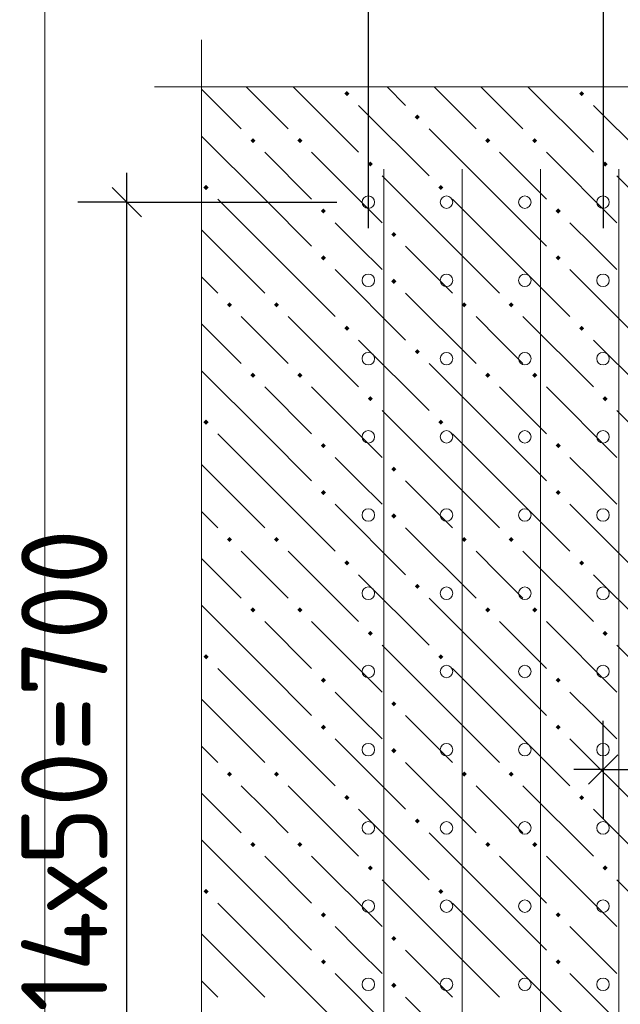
# Model space of a CAD drawing. Header units: millimetres. Extents: x 0 to 50400, y 0 to 35640.
# Tile 10 of 52: x 4800 to 6642, y 13750 to 16771. Entities that reach past the tile are written whole.
import ezdxf

# ---------------------------------------------------------------- set-up
doc = ezdxf.new("R2010")
doc.units = ezdxf.units.MM
doc.layers.add('Standard', color=7, linetype='Continuous', lineweight=25)
doc.layers.add('ЖБ Перекрытие верхний уровень', color=7, linetype='Continuous', lineweight=35)
doc.layers.add('Вспомогательная арматура', color=7, linetype='Continuous', lineweight=18, true_color=0x656565)
doc.layers.add('Поперечная арматура', color=7, linetype='Continuous', lineweight=18, true_color=0x5a2814)
doc.layers.add('Размерная выноска', color=7, linetype='Continuous')
doc.styles.add('ISOCPEUR', font='txt')

msp = doc.modelspace()

# ---------------------------------------------------------------- hatches: boundary and pattern name
at = {"layer": 'ЖБ Перекрытие верхний уровень', "linetype": 'Continuous', "lineweight": 18, "transparency": 33554687}
for points in [[(5795.9, 16544.3), (5803.7, 16552.1), (5811.5, 16544.3), (5803.7, 16536.5)], [(6515.9, 16544.3), (6523.7, 16552.1), (6531.5, 16544.3), (6523.7, 16536.5)], [(6011.9, 16472.3), (6019.7, 16480.1), (6027.5, 16472.3), (6019.7, 16464.5)], [(5507.9, 16400.3), (5515.7, 16408.1), (5523.5, 16400.3), (5515.7, 16392.5)], [(5651.9, 16400.3), (5659.7, 16408.1), (5667.5, 16400.3), (5659.7, 16392.5)], [(6227.9, 16400.3), (6235.7, 16408.1), (6243.5, 16400.3), (6235.7, 16392.5)], [(6371.9, 16400.3), (6379.7, 16408.1), (6387.5, 16400.3), (6379.7, 16392.5)], [(5867.9, 16328.3), (5875.7, 16336.1), (5883.5, 16328.3), (5875.7, 16320.5)], [(6587.9, 16328.3), (6595.7, 16336.1), (6603.5, 16328.3), (6595.7, 16320.5)], [(5363.9, 16256.3), (5371.7, 16264.1), (5379.5, 16256.3), (5371.7, 16248.5)], [(6083.9, 16256.3), (6091.7, 16264.1), (6099.5, 16256.3), (6091.7, 16248.5)], [(5723.9, 16184.3), (5731.7, 16192.1), (5739.5, 16184.3), (5731.7, 16176.5)], [(6443.9, 16184.3), (6451.7, 16192.1), (6459.5, 16184.3), (6451.7, 16176.5)], [(5939.9, 16112.3), (5947.7, 16120.1), (5955.5, 16112.3), (5947.7, 16104.5)], [(5723.9, 16040.3), (5731.7, 16048.1), (5739.5, 16040.3), (5731.7, 16032.5)], [(6443.9, 16040.3), (6451.7, 16048.1), (6459.5, 16040.3), (6451.7, 16032.5)], [(5939.9, 15968.3), (5947.7, 15976.1), (5955.5, 15968.3), (5947.7, 15960.5)], [(5435.9, 15896.3), (5443.7, 15904.1), (5451.5, 15896.3), (5443.7, 15888.5)], [(5579.9, 15896.3), (5587.7, 15904.1), (5595.5, 15896.3), (5587.7, 15888.5)], [(6155.9, 15896.3), (6163.7, 15904.1), (6171.5, 15896.3), (6163.7, 15888.5)], [(6299.9, 15896.3), (6307.7, 15904.1), (6315.5, 15896.3), (6307.7, 15888.5)], [(5795.9, 15824.3), (5803.7, 15832.1), (5811.5, 15824.3), (5803.7, 15816.5)], [(6515.9, 15824.3), (6523.7, 15832.1), (6531.5, 15824.3), (6523.7, 15816.5)], [(6011.9, 15752.3), (6019.7, 15760.1), (6027.5, 15752.3), (6019.7, 15744.5)], [(5507.9, 15680.3), (5515.7, 15688.1), (5523.5, 15680.3), (5515.7, 15672.5)], [(5651.9, 15680.3), (5659.7, 15688.1), (5667.5, 15680.3), (5659.7, 15672.5)], [(6227.9, 15680.3), (6235.7, 15688.1), (6243.5, 15680.3), (6235.7, 15672.5)], [(6371.9, 15680.3), (6379.7, 15688.1), (6387.5, 15680.3), (6379.7, 15672.5)], [(5867.9, 15608.3), (5875.7, 15616.1), (5883.5, 15608.3), (5875.7, 15600.5)], [(6587.9, 15608.3), (6595.7, 15616.1), (6603.5, 15608.3), (6595.7, 15600.5)], [(5363.9, 15536.3), (5371.7, 15544.1), (5379.5, 15536.3), (5371.7, 15528.5)], [(6083.9, 15536.3), (6091.7, 15544.1), (6099.5, 15536.3), (6091.7, 15528.5)], [(5723.9, 15464.3), (5731.7, 15472.1), (5739.5, 15464.3), (5731.7, 15456.5)], [(6443.9, 15464.3), (6451.7, 15472.1), (6459.5, 15464.3), (6451.7, 15456.5)], [(5939.9, 15392.3), (5947.7, 15400.1), (5955.5, 15392.3), (5947.7, 15384.5)], [(5723.9, 15320.3), (5731.7, 15328.1), (5739.5, 15320.3), (5731.7, 15312.5)], [(6443.9, 15320.3), (6451.7, 15328.1), (6459.5, 15320.3), (6451.7, 15312.5)], [(5939.9, 15248.3), (5947.7, 15256.1), (5955.5, 15248.3), (5947.7, 15240.5)], [(5435.9, 15176.3), (5443.7, 15184.1), (5451.5, 15176.3), (5443.7, 15168.5)], [(5579.9, 15176.3), (5587.7, 15184.1), (5595.5, 15176.3), (5587.7, 15168.5)], [(6155.9, 15176.3), (6163.7, 15184.1), (6171.5, 15176.3), (6163.7, 15168.5)], [(6299.9, 15176.3), (6307.7, 15184.1), (6315.5, 15176.3), (6307.7, 15168.5)], [(5795.9, 15104.3), (5803.7, 15112.1), (5811.5, 15104.3), (5803.7, 15096.5)], [(6515.9, 15104.3), (6523.7, 15112.1), (6531.5, 15104.3), (6523.7, 15096.5)], [(6011.9, 15032.3), (6019.7, 15040.1), (6027.5, 15032.3), (6019.7, 15024.5)], [(5507.9, 14960.3), (5515.7, 14968.1), (5523.5, 14960.3), (5515.7, 14952.5)], [(5651.9, 14960.3), (5659.7, 14968.1), (5667.5, 14960.3), (5659.7, 14952.5)], [(6227.9, 14960.3), (6235.7, 14968.1), (6243.5, 14960.3), (6235.7, 14952.5)], [(6371.9, 14960.3), (6379.7, 14968.1), (6387.5, 14960.3), (6379.7, 14952.5)], [(5867.9, 14888.3), (5875.7, 14896.1), (5883.5, 14888.3), (5875.7, 14880.5)], [(6587.9, 14888.3), (6595.7, 14896.1), (6603.5, 14888.3), (6595.7, 14880.5)], [(5363.9, 14816.3), (5371.7, 14824.1), (5379.5, 14816.3), (5371.7, 14808.5)], [(6083.9, 14816.3), (6091.7, 14824.1), (6099.5, 14816.3), (6091.7, 14808.5)], [(5723.9, 14744.3), (5731.7, 14752.1), (5739.5, 14744.3), (5731.7, 14736.5)], [(6443.9, 14744.3), (6451.7, 14752.1), (6459.5, 14744.3), (6451.7, 14736.5)], [(5939.9, 14672.3), (5947.7, 14680.1), (5955.5, 14672.3), (5947.7, 14664.5)], [(5723.9, 14600.3), (5731.7, 14608.1), (5739.5, 14600.3), (5731.7, 14592.5)], [(6443.9, 14600.3), (6451.7, 14608.1), (6459.5, 14600.3), (6451.7, 14592.5)], [(5939.9, 14528.3), (5947.7, 14536.1), (5955.5, 14528.3), (5947.7, 14520.5)], [(5435.9, 14456.3), (5443.7, 14464.1), (5451.5, 14456.3), (5443.7, 14448.5)], [(5579.9, 14456.3), (5587.7, 14464.1), (5595.5, 14456.3), (5587.7, 14448.5)], [(6155.9, 14456.3), (6163.7, 14464.1), (6171.5, 14456.3), (6163.7, 14448.5)], [(6299.9, 14456.3), (6307.7, 14464.1), (6315.5, 14456.3), (6307.7, 14448.5)], [(5795.9, 14384.3), (5803.7, 14392.1), (5811.5, 14384.3), (5803.7, 14376.5)], [(6515.9, 14384.3), (6523.7, 14392.1), (6531.5, 14384.3), (6523.7, 14376.5)], [(6011.9, 14312.3), (6019.7, 14320.1), (6027.5, 14312.3), (6019.7, 14304.5)], [(5507.9, 14240.3), (5515.7, 14248.1), (5523.5, 14240.3), (5515.7, 14232.5)], [(5651.9, 14240.3), (5659.7, 14248.1), (5667.5, 14240.3), (5659.7, 14232.5)], [(6227.9, 14240.3), (6235.7, 14248.1), (6243.5, 14240.3), (6235.7, 14232.5)], [(6371.9, 14240.3), (6379.7, 14248.1), (6387.5, 14240.3), (6379.7, 14232.5)], [(5867.9, 14168.3), (5875.7, 14176.1), (5883.5, 14168.3), (5875.7, 14160.5)], [(6587.9, 14168.3), (6595.7, 14176.1), (6603.5, 14168.3), (6595.7, 14160.5)], [(5363.9, 14096.3), (5371.7, 14104.1), (5379.5, 14096.3), (5371.7, 14088.5)], [(6083.9, 14096.3), (6091.7, 14104.1), (6099.5, 14096.3), (6091.7, 14088.5)], [(5723.9, 14024.3), (5731.7, 14032.1), (5739.5, 14024.3), (5731.7, 14016.5)], [(6443.9, 14024.3), (6451.7, 14032.1), (6459.5, 14024.3), (6451.7, 14016.5)], [(5939.9, 13952.3), (5947.7, 13960.1), (5955.5, 13952.3), (5947.7, 13944.5)], [(5723.9, 13880.3), (5731.7, 13888.1), (5739.5, 13880.3), (5731.7, 13872.5)], [(6443.9, 13880.3), (6451.7, 13888.1), (6459.5, 13880.3), (6451.7, 13872.5)], [(5939.9, 13808.3), (5947.7, 13816.1), (5955.5, 13808.3), (5947.7, 13800.5)]]:
    msp.add_hatch(color=7, dxfattribs=at).paths.add_polyline_path(points, flags=16)

# ---------------------------------------------------------------- linework, layer by layer
at = {"layer": 'Standard', "color": 251, "linetype": 'Continuous', "lineweight": -3, "true_color": 0x656565, "transparency": 33554687}
for p, q in [((5869.4, 17208.7), (5869.4, 16131.7)), ((6589.4, 17208.7), (6589.4, 16131.7)), ((5129, 16211.3), (4979, 16211.3)), ((5129, 16211.3), (5279, 16211.3)), ((5129, 16211.3), (5773.4, 16211.3)), ((6589.4, 14470.3), (6589.4, 14620.3)), ((6589.4, 14470.3), (6589.4, 14518.1)), ((6589.4, 14470.3), (6589.4, 14320.4))]:
    msp.add_line(p, q, dxfattribs=at)
at = {"layer": 'Standard', "color": 7, "linetype": 'Continuous', "lineweight": -3, "transparency": 33554687}
for p, q in [((5129, 16211.3), (5129, 16301.3)), ((6589.4, 14470.3), (6499.4, 14470.3)), ((6589.4, 14470.3), (6877.4, 14470.3))]:
    msp.add_line(p, q, dxfattribs=at)
at = {"layer": 'Standard', "color": 7, "linetype": 'Continuous', "lineweight": 25, "transparency": 33554687}
for p, q in [((5174, 16166.3), (5084, 16256.3)), ((6544.4, 14425.3), (6634.4, 14515.4))]:
    msp.add_line(p, q, dxfattribs=at)
at = {"layer": 'Standard', "color": 254, "linetype": 'Continuous', "lineweight": 18, "true_color": 0xc4c4ff, "transparency": 33554687}
msp.add_lwpolyline([(4877.7, 11739), (13769.7, 11739), (13769.7, 17045), (4877.7, 17045), (4877.7, 11739)], dxfattribs=at)
at = {"layer": 'Standard', "color": 7, "linetype": 'Continuous', "lineweight": -3, "transparency": 33554687}
msp.add_lwpolyline([(5129, 12851.3), (5129, 13616.9), (5129, 13616.9), (5129, 16211.3)], dxfattribs=at)
at = {"layer": 'Вспомогательная арматура', "color": 251, "linetype": 'Continuous', "lineweight": 18, "true_color": 0x656565, "transparency": 33554687}
for p, q in [((5917.4, 16312.1), (5917.4, 12750.5)), ((5917.4, 16312.1), (5917.4, 12750.5)), ((6157.4, 16312.1), (6157.4, 12750.5)), ((6157.4, 16312.1), (6157.4, 12750.5)), ((6397.4, 16312.1), (6397.4, 12750.5)), ((6397.4, 16312.1), (6397.4, 12750.5)), ((6637.4, 16312.1), (6637.4, 12750.5)), ((6637.4, 16312.1), (6637.4, 12750.5))]:
    msp.add_line(p, q, dxfattribs=at)
at = {"layer": 'ЖБ Перекрытие верхний уровень', "color": 9, "linetype": 'Continuous', "lineweight": 18, "true_color": 0xc7c7c7, "transparency": 33554687}
for p, q in [((5357.7, 16558.3), (5479.7, 16436.3)), ((5551.7, 16508.3), (5495, 16565)), ((5639, 16565), (5839.7, 16364.3)), ((5927, 16565), (5983.7, 16508.3)), ((6071, 16565), (6199.7, 16436.3)), ((6271.7, 16508.3), (6215, 16565)), ((6359, 16565), (6559.7, 16364.3)), ((5623.7, 16436.3), (5551.7, 16508.3)), ((5839.7, 16508.3), (6055.7, 16292.3)), ((6343.7, 16436.3), (6271.7, 16508.3)), ((6559.7, 16508.3), (6775.7, 16292.3)), ((6271.7, 16220.3), (6055.7, 16436.3)), ((5551.7, 16220.3), (5357.7, 16414.3)), ((5551.7, 16364.3), (5695.7, 16220.3)), ((5695.7, 16364.3), (5911.7, 16148.3)), ((6271.7, 16364.3), (6415.7, 16220.3)), ((6415.7, 16364.3), (6631.7, 16148.3)), ((6127.7, 16076.3), (5911.7, 16292.3)), ((6847.7, 16076.3), (6631.7, 16292.3)), ((5407.7, 16220.3), (5551.7, 16076.3)), ((5551.7, 16220.3), (5695.7, 16076.3)), ((6127.7, 16220.3), (6271.7, 16076.3)), ((6271.7, 16220.3), (6415.7, 16076.3)), ((5839.7, 16076.3), (5767.7, 16148.3)), ((6559.7, 16076.3), (6487.7, 16148.3)), ((5407.7, 16076.3), (5357.7, 16126.3)), ((5407.7, 16076.3), (5551.7, 15932.3)), ((5551.7, 16076.3), (5767.7, 15860.3)), ((5911.7, 16004.3), (5839.7, 16076.3)), ((5983.7, 16076.3), (6127.7, 15932.3)), ((6127.7, 16076.3), (6271.7, 15932.3)), ((6271.7, 16076.3), (6487.7, 15860.3)), ((6631.7, 16004.3), (6559.7, 16076.3)), ((5767.7, 16004.3), (5983.7, 15788.3)), ((6487.7, 16004.3), (6703.7, 15788.3)), ((5357.7, 15982.3), (5407.7, 15932.3)), ((5983.7, 15932.3), (6199.7, 15716.3)), ((5357.7, 15838.3), (5479.7, 15716.3)), ((5551.7, 15788.3), (5479.7, 15860.3)), ((5623.7, 15860.3), (5839.7, 15644.3)), ((6271.7, 15788.3), (6199.7, 15860.3)), ((6343.7, 15860.3), (6559.7, 15644.3)), ((5623.7, 15716.3), (5551.7, 15788.3)), ((5839.7, 15788.3), (6055.7, 15572.3)), ((6343.7, 15716.3), (6271.7, 15788.3)), ((6559.7, 15788.3), (6775.7, 15572.3)), ((6271.7, 15500.3), (6055.7, 15716.3)), ((5551.7, 15500.3), (5357.7, 15694.3)), ((5551.7, 15644.3), (5695.7, 15500.3)), ((5695.7, 15644.3), (5911.7, 15428.3)), ((6271.7, 15644.3), (6415.7, 15500.3)), ((6415.7, 15644.3), (6631.7, 15428.3)), ((6127.7, 15356.3), (5911.7, 15572.3)), ((6847.7, 15356.3), (6631.7, 15572.3)), ((5407.7, 15500.3), (5551.7, 15356.3)), ((5551.7, 15500.3), (5695.7, 15356.3)), ((6127.7, 15500.3), (6271.7, 15356.3)), ((6271.7, 15500.3), (6415.7, 15356.3)), ((5839.7, 15356.3), (5767.7, 15428.3)), ((6559.7, 15356.3), (6487.7, 15428.3)), ((5407.7, 15356.3), (5357.7, 15406.3)), ((5407.7, 15356.3), (5551.7, 15212.3)), ((5551.7, 15356.3), (5767.7, 15140.3)), ((5911.7, 15284.3), (5839.7, 15356.3)), ((5983.7, 15356.3), (6127.7, 15212.3)), ((6127.7, 15356.3), (6271.7, 15212.3)), ((6271.7, 15356.3), (6487.7, 15140.3)), ((6631.7, 15284.3), (6559.7, 15356.3)), ((5357.7, 15262.3), (5407.7, 15212.3)), ((5767.7, 15284.3), (5983.7, 15068.3)), ((6487.7, 15284.3), (6703.7, 15068.3)), ((5983.7, 15212.3), (6199.7, 14996.3)), ((5551.7, 15068.3), (5479.7, 15140.3)), ((5623.7, 15140.3), (5839.7, 14924.3)), ((6271.7, 15068.3), (6199.7, 15140.3)), ((6343.7, 15140.3), (6559.7, 14924.3)), ((5357.7, 15118.3), (5479.7, 14996.3)), ((5623.7, 14996.3), (5551.7, 15068.3)), ((5839.7, 15068.3), (6055.7, 14852.3)), ((6343.7, 14996.3), (6271.7, 15068.3)), ((6559.7, 15068.3), (6775.7, 14852.3)), ((6271.7, 14780.3), (6055.7, 14996.3)), ((5551.7, 14780.3), (5357.7, 14974.3)), ((5551.7, 14924.3), (5695.7, 14780.3)), ((5695.7, 14924.3), (5911.7, 14708.3)), ((6271.7, 14924.3), (6415.7, 14780.3)), ((6415.7, 14924.3), (6631.7, 14708.3)), ((6127.7, 14636.3), (5911.7, 14852.3)), ((6847.7, 14636.3), (6631.7, 14852.3)), ((5407.7, 14780.3), (5551.7, 14636.3)), ((5551.7, 14780.3), (5695.7, 14636.3)), ((6127.7, 14780.3), (6271.7, 14636.3)), ((6271.7, 14780.3), (6415.7, 14636.3)), ((5407.7, 14636.3), (5357.7, 14686.3)), ((5839.7, 14636.3), (5767.7, 14708.3)), ((6559.7, 14636.3), (6487.7, 14708.3)), ((5407.7, 14636.3), (5551.7, 14492.3)), ((5551.7, 14636.3), (5767.7, 14420.3)), ((5911.7, 14564.3), (5839.7, 14636.3)), ((5983.7, 14636.3), (6127.7, 14492.3)), ((6127.7, 14636.3), (6271.7, 14492.3)), ((6271.7, 14636.3), (6487.7, 14420.3)), ((6631.7, 14564.3), (6559.7, 14636.3)), ((5767.7, 14564.3), (5983.7, 14348.3)), ((6487.7, 14564.3), (6703.7, 14348.3)), ((5357.7, 14542.3), (5407.7, 14492.3)), ((5983.7, 14492.3), (6199.7, 14276.3)), ((5551.7, 14348.3), (5479.7, 14420.3)), ((5623.7, 14420.3), (5839.7, 14204.3)), ((6271.7, 14348.3), (6199.7, 14420.3)), ((6343.7, 14420.3), (6559.7, 14204.3)), ((5357.7, 14398.3), (5479.7, 14276.3)), ((5623.7, 14276.3), (5551.7, 14348.3)), ((5839.7, 14348.3), (6055.7, 14132.3)), ((6343.7, 14276.3), (6271.7, 14348.3)), ((6559.7, 14348.3), (6775.7, 14132.3)), ((6271.7, 14060.3), (6055.7, 14276.3)), ((5551.7, 14060.3), (5357.7, 14254.3)), ((5551.7, 14204.3), (5695.7, 14060.3)), ((5695.7, 14204.3), (5911.7, 13988.3)), ((6271.7, 14204.3), (6415.7, 14060.3)), ((6415.7, 14204.3), (6631.7, 13988.3)), ((6127.7, 13916.3), (5911.7, 14132.3)), ((6847.7, 13916.3), (6631.7, 14132.3)), ((5407.7, 14060.3), (5551.7, 13916.3)), ((5551.7, 14060.3), (5695.7, 13916.3)), ((6127.7, 14060.3), (6271.7, 13916.3)), ((6271.7, 14060.3), (6415.7, 13916.3)), ((5407.7, 13916.3), (5357.7, 13966.3)), ((5839.7, 13916.3), (5767.7, 13988.3)), ((6559.7, 13916.3), (6487.7, 13988.3)), ((5407.7, 13916.3), (5551.7, 13772.3)), ((5551.7, 13916.3), (5767.7, 13700.3)), ((5911.7, 13844.3), (5839.7, 13916.3)), ((5983.7, 13916.3), (6127.7, 13772.3)), ((6127.7, 13916.3), (6271.7, 13772.3)), ((6271.7, 13916.3), (6487.7, 13700.3)), ((6631.7, 13844.3), (6559.7, 13916.3)), ((5767.7, 13844.3), (5983.7, 13628.3)), ((6487.7, 13844.3), (6703.7, 13628.3)), ((5357.7, 13822.3), (5407.7, 13772.3)), ((5983.7, 13772.3), (6199.7, 13556.3))]:
    msp.add_line(p, q, dxfattribs=at)
at = {"layer": 'Поперечная арматура', "color": 19, "linetype": 'Continuous', "lineweight": 18, "true_color": 0x5a2814, "transparency": 33554687}
for centre in [(5869.4, 16211.3), (6109.4, 16211.3), (6349.4, 16211.3), (6589.4, 16211.3), (5869.4, 15971.3), (6109.4, 15971.3), (6349.4, 15971.3), (6589.4, 15971.3), (5869.4, 15731.3), (6109.4, 15731.3), (6349.4, 15731.3), (6589.4, 15731.3), (5869.4, 15491.3), (6109.4, 15491.3), (6349.4, 15491.3), (6589.4, 15491.3), (5869.4, 15251.3), (6109.4, 15251.3), (6349.4, 15251.3), (6589.4, 15251.3), (5869.4, 15011.3), (6109.4, 15011.3), (6349.4, 15011.3), (6589.4, 15011.3), (5869.4, 14771.3), (6109.4, 14771.3), (6349.4, 14771.3), (6589.4, 14771.3), (5869.4, 14531.3), (6109.4, 14531.3), (6349.4, 14531.3), (6589.4, 14531.3), (5869.4, 14291.3), (6109.4, 14291.3), (6349.4, 14291.3), (6589.4, 14291.3), (5869.4, 14051.3), (6109.4, 14051.3), (6349.4, 14051.3), (6589.4, 14051.3), (5869.4, 13811.3), (6109.4, 13811.3), (6349.4, 13811.3), (6589.4, 13811.3)]:
    msp.add_circle(centre, 19.2, dxfattribs=at)
at = {"layer": 'Размерная выноска', "color": 7, "linetype": 'Continuous', "lineweight": 13, "transparency": 33554687}
for p, q in [((5357.7, 12075), (5357.7, 16709)), ((9037.4, 16565), (5213.7, 16565))]:
    msp.add_line(p, q, dxfattribs=at)

# ---------------------------------------------------------------- texts
at = {"layer": 'Standard', "color": 7, "linetype": 'Continuous', "lineweight": 25, "transparency": 33554687, "insert": (5069, 13726.1), "char_height": 264, "width": 1759.589, "attachment_point": 7, "rotation": 90, "style": 'ISOCPEUR'}
msp.add_mtext('\\W0.94;14х50=700', dxfattribs=at)

doc.saveas('drawing.dxf')
